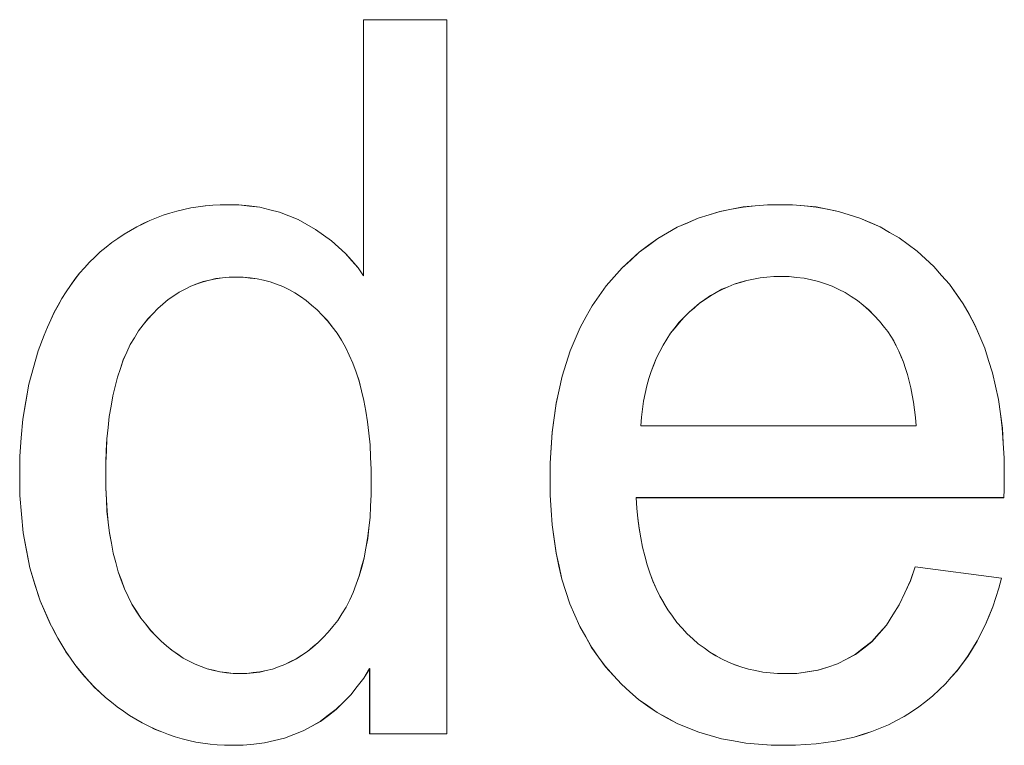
# Model space of a CAD drawing. Extents: x 229 to 926, y 37 to 878.
# Tile 116 of 194: x 331.34 to 334.78, y 834.52 to 837.06. Entities that reach past the tile are written whole.
import ezdxf

# ---------------------------------------------------------------- set-up
doc = ezdxf.new("R2010")
doc.units = 0
doc.layers.get('0').update_dxf_attribs({"lineweight": 13})
doc.layers.add('Beschriftung', color=7, linetype='Continuous', lineweight=25)
doc.layers.add('Beschriftung-A03ENJ5NI0', color=7, linetype='Continuous', lineweight=25)

# ---------------------------------------------------------------- blocks, each defined once
blk = doc.blocks.new('Referenz-A03ENJ5LI0', base_point=(255.7277, 65.704))
at = {"layer": 'Beschriftung', "color": 0, "lineweight": -2}
for p, q in [((332.5382, 836.1652), (332.5382, 837.0615)), ((332.5382, 837.0615), (332.8304, 837.0615)), ((332.8304, 837.0615), (332.8304, 834.5615)), ((331.8848, 836.3916), (331.9095, 836.3971)), ((331.9095, 836.3971), (331.9342, 836.4026)), ((331.9342, 836.4026), (331.9594, 836.4063)), ((331.9594, 836.4063), (331.9848, 836.4099)), ((331.9848, 836.4099), (332.0107, 836.4118)), ((332.0107, 836.4118), (332.0366, 836.4136)), ((332.0366, 836.4136), (332.0632, 836.4136)), ((332.0632, 836.4136), (332.1021, 836.4136)), ((332.1021, 836.4136), (332.1388, 836.4093)), ((332.1388, 836.4093), (332.1756, 836.4049)), ((332.1756, 836.4049), (332.2102, 836.3964)), ((332.2102, 836.3964), (332.2449, 836.3878)), ((333.7862, 836.39), (333.8266, 836.3979)), ((333.8266, 836.3979), (333.8671, 836.4058)), ((333.8671, 836.4058), (333.9097, 836.4097)), ((333.9097, 836.4097), (333.9524, 836.4136)), ((333.9524, 836.4136), (333.9969, 836.4136)), ((333.9969, 836.4136), (334.0402, 836.4136)), ((334.0402, 836.4136), (334.0814, 836.4098)), ((334.0814, 836.4098), (334.1227, 836.4058)), ((334.1227, 836.4058), (334.1619, 836.3981)), ((334.1619, 836.3981), (334.2013, 836.3904)), ((331.7673, 836.3475), (331.7901, 836.3585)), ((331.7901, 836.3585), (331.8134, 836.3676)), ((331.8134, 836.3676), (331.8368, 836.3769)), ((331.8368, 836.3769), (331.8609, 836.3842)), ((331.8609, 836.3842), (331.8848, 836.3916)), ((332.2449, 836.3878), (332.2775, 836.3748)), ((332.2775, 836.3748), (332.31, 836.362)), ((332.31, 836.362), (332.3404, 836.3448)), ((333.673, 836.3505), (333.7093, 836.3663)), ((333.7093, 836.3663), (333.7478, 836.3781)), ((333.7478, 836.3781), (333.7862, 836.39)), ((334.2013, 836.3904), (334.2386, 836.3789)), ((334.2386, 836.3789), (334.2759, 836.3672)), ((334.2759, 836.3672), (334.3112, 836.3518)), ((331.7003, 836.3108), (331.7225, 836.3236)), ((331.7225, 836.3236), (331.7446, 836.3364)), ((331.7446, 836.3364), (331.7673, 836.3475)), ((332.3404, 836.3448), (332.3708, 836.3275)), ((332.3708, 836.3275), (332.3984, 836.3077)), ((333.6024, 836.3151), (333.6367, 836.3348)), ((333.6367, 836.3348), (333.673, 836.3505)), ((334.3112, 836.3518), (334.3465, 836.3363)), ((334.3465, 836.3363), (334.3798, 836.317)), ((331.6574, 836.2813), (331.6789, 836.296)), ((331.6789, 836.296), (331.7003, 836.3108)), ((332.3984, 836.3077), (332.4259, 836.2878)), ((333.536, 836.2718), (333.5682, 836.2954)), ((333.5682, 836.2954), (333.6024, 836.3151)), ((334.3798, 836.317), (334.4132, 836.2977)), ((334.4132, 836.2977), (334.4445, 836.2745)), ((331.617, 836.2486), (331.6372, 836.265)), ((331.6372, 836.265), (331.6574, 836.2813)), ((332.4259, 836.2878), (332.4507, 836.2654)), ((332.4507, 836.2654), (332.4754, 836.2429)), ((333.5038, 836.248), (333.536, 836.2718)), ((334.4445, 836.2745), (334.4759, 836.2513)), ((331.5795, 836.2129), (331.5982, 836.2307)), ((331.5982, 836.2307), (331.617, 836.2486)), ((332.4754, 836.2429), (332.4973, 836.2179)), ((333.4437, 836.1929), (333.4738, 836.2205)), ((333.4738, 836.2205), (333.5038, 836.248)), ((334.4759, 836.2513), (334.5053, 836.2242)), ((334.5053, 836.2242), (334.5346, 836.1972)), ((331.5446, 836.1738), (331.562, 836.1933)), ((331.562, 836.1933), (331.5795, 836.2129)), ((332.4973, 836.2179), (332.5192, 836.193)), ((332.5192, 836.193), (332.5382, 836.1652)), ((333.4156, 836.1613), (333.4437, 836.1929)), ((334.5346, 836.1972), (334.562, 836.1663)), ((331.5124, 836.1314), (331.5284, 836.1526)), ((331.5284, 836.1526), (331.5446, 836.1738)), ((332.0217, 836.1549), (331.9993, 836.1497)), ((332.0451, 836.1576), (332.0217, 836.1549)), ((332.0684, 836.1602), (332.0451, 836.1576)), ((332.0927, 836.1602), (332.0684, 836.1602)), ((332.1177, 836.1602), (332.0927, 836.1602)), ((332.1417, 836.1574), (332.1177, 836.1602)), ((332.1657, 836.1547), (332.1417, 836.1574)), ((332.1887, 836.1493), (332.1657, 836.1547)), ((333.3876, 836.1298), (333.4156, 836.1613)), ((333.9031, 836.1532), (333.88, 836.1488)), ((333.9263, 836.1577), (333.9031, 836.1532)), ((333.9505, 836.1599), (333.9263, 836.1577)), ((333.9747, 836.1621), (333.9505, 836.1599)), ((333.9998, 836.1621), (333.9747, 836.1621)), ((334.0277, 836.1621), (333.9998, 836.1621)), ((334.0542, 836.1593), (334.0277, 836.1621)), ((334.0808, 836.1565), (334.0542, 836.1593)), ((334.106, 836.151), (334.0808, 836.1565)), ((334.1312, 836.1454), (334.106, 836.151)), ((334.562, 836.1663), (334.5894, 836.1354)), ((331.4976, 836.1087), (331.5124, 836.1314)), ((331.9138, 836.1184), (331.8935, 836.1079)), ((331.9342, 836.1288), (331.9138, 836.1184)), ((331.9556, 836.1366), (331.9342, 836.1288)), ((331.977, 836.1446), (331.9556, 836.1366)), ((331.9993, 836.1497), (331.977, 836.1446)), ((332.2117, 836.1438), (332.1887, 836.1493)), ((332.2337, 836.1358), (332.2117, 836.1438)), ((332.2557, 836.1276), (332.2337, 836.1358)), ((332.2767, 836.1167), (332.2557, 836.1276)), ((332.2978, 836.1058), (332.2767, 836.1167)), ((333.3631, 836.0951), (333.3876, 836.1298)), ((333.7932, 836.1177), (333.7731, 836.1067)), ((333.8144, 836.1266), (333.7932, 836.1177)), ((333.8356, 836.1355), (333.8144, 836.1266)), ((333.8577, 836.1422), (333.8356, 836.1355)), ((333.88, 836.1488), (333.8577, 836.1422)), ((334.1552, 836.1371), (334.1312, 836.1454)), ((334.1792, 836.1287), (334.1552, 836.1371)), ((334.2018, 836.1175), (334.1792, 836.1287)), ((334.2244, 836.1065), (334.2018, 836.1175)), ((334.5894, 836.1354), (334.6134, 836.1013)), ((331.4693, 836.0616), (331.4827, 836.0859)), ((331.4827, 836.0859), (331.4976, 836.1087)), ((331.8548, 836.0819), (331.8364, 836.0661)), ((331.8742, 836.0949), (331.8548, 836.0819)), ((331.8935, 836.1079), (331.8742, 836.0949)), ((332.3177, 836.0922), (332.2978, 836.1058)), ((332.3378, 836.0786), (332.3177, 836.0922)), ((333.3386, 836.0603), (333.3631, 836.0951)), ((333.7337, 836.0822), (333.7146, 836.0689)), ((333.753, 836.0955), (333.7337, 836.0822)), ((333.7731, 836.1067), (333.753, 836.0955)), ((334.2457, 836.0926), (334.2244, 836.1065)), ((334.2671, 836.0786), (334.2457, 836.0926)), ((334.6134, 836.1013), (334.6374, 836.0673)), ((331.4559, 836.0372), (331.4693, 836.0616)), ((331.8181, 836.0505), (331.8007, 836.0322)), ((331.8364, 836.0661), (331.8181, 836.0505)), ((332.3568, 836.0623), (332.3378, 836.0786)), ((332.3759, 836.046), (332.3568, 836.0623)), ((333.3176, 836.0224), (333.3386, 836.0603)), ((333.6964, 836.0533), (333.6782, 836.0378)), ((333.7146, 836.0689), (333.6964, 836.0533)), ((334.2872, 836.062), (334.2671, 836.0786)), ((334.3072, 836.0453), (334.2872, 836.062)), ((334.6374, 836.0673), (334.658, 836.0301)), ((331.4439, 836.0113), (331.4559, 836.0372)), ((331.7834, 836.0139), (331.7671, 835.9929)), ((331.8007, 836.0322), (331.7834, 836.0139)), ((332.3939, 836.0269), (332.3759, 836.046)), ((332.4119, 836.008), (332.3939, 836.0269)), ((333.2966, 835.9845), (333.3176, 836.0224)), ((333.6611, 836.02), (333.6439, 836.0023)), ((333.6782, 836.0378), (333.6611, 836.02)), ((334.326, 836.0258), (334.3072, 836.0453)), ((334.3448, 836.0064), (334.326, 836.0258)), ((334.658, 836.0301), (334.6785, 835.9928)), ((331.421, 835.9576), (331.4318, 835.9852)), ((331.4318, 835.9852), (331.4439, 836.0113)), ((331.7671, 835.9929), (331.7507, 835.9721)), ((332.429, 835.9862), (332.4119, 836.008)), ((332.4461, 835.9644), (332.429, 835.9862)), ((333.2791, 835.9434), (333.2966, 835.9845)), ((333.6287, 835.983), (333.6134, 835.9637)), ((333.6439, 836.0023), (333.6287, 835.983)), ((334.3622, 835.984), (334.3448, 836.0064)), ((334.3736, 835.9698), (334.3622, 835.984)), ((334.6785, 835.9928), (334.6956, 835.9525)), ((331.3995, 835.9024), (331.421, 835.9576)), ((331.7364, 835.9481), (331.7221, 835.9242)), ((331.7507, 835.9721), (331.7364, 835.9481)), ((332.461, 835.9395), (332.4461, 835.9644)), ((333.6134, 835.9637), (333.6001, 835.943)), ((334.3839, 835.9536), (334.3736, 835.9698)), ((334.3941, 835.9375), (334.3839, 835.9536)), ((334.6956, 835.9525), (334.7128, 835.9121)), ((331.7221, 835.9242), (331.7099, 835.8973)), ((332.4759, 835.9147), (332.461, 835.9395)), ((332.4887, 835.8868), (332.4759, 835.9147)), ((333.2616, 835.9022), (333.2791, 835.9434)), ((333.5868, 835.9223), (333.5753, 835.8999)), ((333.6001, 835.943), (333.5868, 835.9223)), ((334.4033, 835.9196), (334.3941, 835.9375)), ((334.4124, 835.9016), (334.4033, 835.9196)), ((334.7128, 835.9121), (334.7265, 835.8687)), ((331.3834, 835.8441), (331.3995, 835.9024)), ((331.7099, 835.8973), (331.6976, 835.8704)), ((332.5015, 835.8589), (332.4887, 835.8868)), ((333.2476, 835.8579), (333.2616, 835.9022)), ((333.5639, 835.8777), (333.5544, 835.8539)), ((333.5753, 835.8999), (333.5639, 835.8777)), ((334.4205, 835.8819), (334.4124, 835.9016)), ((334.4285, 835.8622), (334.4205, 835.8819)), ((331.3673, 835.7858), (331.3834, 835.8441)), ((331.6874, 835.8404), (331.6771, 835.8105)), ((331.6976, 835.8704), (331.6874, 835.8404)), ((332.5122, 835.8278), (332.5015, 835.8589)), ((333.2335, 835.8136), (333.2476, 835.8579)), ((333.5544, 835.8539), (333.5449, 835.8302)), ((334.4354, 835.8407), (334.4285, 835.8622)), ((334.4422, 835.8192), (334.4354, 835.8407)), ((334.7265, 835.8687), (334.7401, 835.8252)), ((331.6771, 835.8105), (331.669, 835.7776)), ((332.5228, 835.7967), (332.5122, 835.8278)), ((333.223, 835.7661), (333.2335, 835.8136)), ((333.5449, 835.8302), (333.5374, 835.805)), ((334.4481, 835.7959), (334.4422, 835.8192)), ((334.7401, 835.8252), (334.7504, 835.7785)), ((331.3565, 835.7243), (331.3673, 835.7858)), ((331.669, 835.7776), (331.6608, 835.7446)), ((332.5313, 835.7627), (332.5228, 835.7967)), ((333.5297, 835.7797), (333.5241, 835.753)), ((333.5374, 835.805), (333.5297, 835.7797)), ((334.4539, 835.7726), (334.4481, 835.7959)), ((334.4585, 835.7475), (334.4539, 835.7726)), ((334.7504, 835.7785), (334.7608, 835.7319)), ((331.6608, 835.7446), (331.6547, 835.7086)), ((332.5399, 835.7285), (332.5313, 835.7627)), ((333.2125, 835.7186), (333.223, 835.7661)), ((333.5241, 835.753), (333.5185, 835.7262)), ((334.4632, 835.7224), (334.4585, 835.7475)), ((331.3458, 835.6628), (331.3565, 835.7243)), ((331.6547, 835.7086), (331.6486, 835.6726)), ((332.5462, 835.6913), (332.5399, 835.7285)), ((333.2055, 835.6679), (333.2125, 835.7186)), ((333.5185, 835.7262), (333.5147, 835.698)), ((334.4668, 835.6956), (334.4632, 835.7224)), ((334.7608, 835.7319), (334.7676, 835.6821)), ((331.6486, 835.6726), (331.6445, 835.6337)), ((332.5526, 835.6541), (332.5462, 835.6913)), ((333.511, 835.6697), (333.5091, 835.64)), ((333.5147, 835.698), (333.511, 835.6697)), ((334.4703, 835.6687), (334.4668, 835.6956)), ((334.4728, 835.64), (334.4703, 835.6687)), ((334.7676, 835.6821), (334.7744, 835.6322)), ((331.3405, 835.5982), (331.3458, 835.6628)), ((331.6445, 835.6337), (331.6404, 835.5947)), ((332.5569, 835.6138), (332.5526, 835.6541)), ((333.1985, 835.6172), (333.2055, 835.6679)), ((333.5091, 835.64), (334.4728, 835.64)), ((332.5612, 835.5734), (332.5569, 835.6138)), ((333.1951, 835.5633), (333.1985, 835.6172)), ((334.7744, 835.6322), (334.7778, 835.5793)), ((331.335, 835.5336), (331.3405, 835.5982)), ((331.6404, 835.5947), (331.6383, 835.5528)), ((332.5633, 835.53), (332.5612, 835.5734)), ((334.7778, 835.5793), (334.7813, 835.5264)), ((331.335, 835.4658), (331.335, 835.5336)), ((331.6383, 835.5528), (331.6363, 835.5108)), ((333.1915, 835.5093), (333.1951, 835.5633)), ((331.6363, 835.5108), (331.6363, 835.4657)), ((332.5655, 835.4867), (332.5633, 835.53)), ((333.1915, 835.4522), (333.1915, 835.5093)), ((334.7813, 835.5264), (334.7813, 835.4704)), ((331.335, 835.3963), (331.335, 835.4658)), ((331.6363, 835.4657), (331.6363, 835.4222)), ((332.5655, 835.4401), (332.5655, 835.4867)), ((334.7813, 835.4704), (334.7813, 835.4566)), ((332.5655, 835.398), (332.5655, 835.4401)), ((333.1915, 835.3971), (333.1915, 835.4522)), ((334.7808, 835.4362), (334.7805, 835.4157)), ((334.7813, 835.4566), (334.7808, 835.4362)), ((331.341, 835.3309), (331.335, 835.3963)), ((331.6363, 835.4222), (331.6384, 835.3814)), ((332.5634, 835.3584), (332.5655, 835.398)), ((333.195, 835.3449), (333.1915, 835.3971)), ((334.7805, 835.4157), (334.7797, 835.3885)), ((331.6384, 835.3814), (331.6406, 835.3407)), ((332.5612, 835.3189), (332.5634, 835.3584)), ((334.7797, 835.3885), (333.4928, 835.3885)), ((333.4928, 835.3885), (333.4948, 835.3512)), ((331.3469, 835.2654), (331.341, 835.3309)), ((331.6406, 835.3407), (331.645, 835.3026)), ((333.1984, 835.2928), (333.195, 835.3449)), ((333.4948, 835.3512), (333.4988, 835.3161)), ((331.645, 835.3026), (331.6494, 835.2646)), ((332.5571, 835.2821), (332.5612, 835.3189)), ((333.2053, 835.2437), (333.1984, 835.2928)), ((333.4988, 835.3161), (333.5029, 835.281)), ((331.3588, 835.2039), (331.3469, 835.2654)), ((331.6494, 835.2646), (331.656, 835.2294)), ((332.5529, 835.2453), (332.5571, 835.2821)), ((333.5029, 835.281), (333.5089, 835.248)), ((331.656, 835.2294), (331.6625, 835.1941)), ((332.5466, 835.2111), (332.5529, 835.2453)), ((333.2123, 835.1947), (333.2053, 835.2437)), ((333.5089, 835.248), (333.515, 835.2151)), ((331.3706, 835.1425), (331.3588, 835.2039)), ((331.6625, 835.1941), (331.6712, 835.1616)), ((332.5403, 835.177), (332.5466, 835.2111)), ((333.2227, 835.1487), (333.2123, 835.1947)), ((333.515, 835.2151), (333.5231, 835.1844)), ((331.6712, 835.1616), (331.6799, 835.1291)), ((332.5319, 835.1456), (332.5403, 835.177)), ((333.5231, 835.1844), (333.5311, 835.1536)), ((333.5311, 835.1536), (333.5411, 835.1251)), ((331.3885, 835.085), (331.3706, 835.1425)), ((331.6799, 835.1291), (331.6908, 835.0993)), ((332.5236, 835.1142), (332.5319, 835.1456)), ((333.2331, 835.1028), (333.2227, 835.1487)), ((333.5411, 835.1251), (333.5512, 835.0965)), ((334.4528, 835.0977), (334.4695, 835.1465)), ((334.4695, 835.1465), (334.7715, 835.1065)), ((331.4063, 835.0276), (331.3885, 835.085)), ((331.6908, 835.0993), (331.7017, 835.0695)), ((332.5026, 835.0568), (332.5131, 835.0855)), ((332.5131, 835.0855), (332.5236, 835.1142)), ((333.2469, 835.0599), (333.2331, 835.1028)), ((333.5512, 835.0965), (333.5632, 835.0701)), ((334.4332, 835.0554), (334.4528, 835.0977)), ((334.7715, 835.1065), (334.7626, 835.0717)), ((331.7017, 835.0695), (331.7149, 835.0425)), ((332.4901, 835.0308), (332.5026, 835.0568)), ((333.2608, 835.017), (333.2469, 835.0599)), ((333.5632, 835.0701), (333.5753, 835.0437)), ((334.4137, 835.0133), (334.4332, 835.0554)), ((334.7626, 835.0717), (334.7518, 835.039)), ((331.4301, 834.974), (331.4063, 835.0276)), ((331.7149, 835.0425), (331.728, 835.0154)), ((331.728, 835.0154), (331.7432, 834.9912)), ((332.4775, 835.0048), (332.4901, 835.0308)), ((333.2781, 834.9772), (333.2608, 835.017)), ((333.5753, 835.0437), (333.5894, 835.0196)), ((333.5894, 835.0196), (333.6035, 834.9953)), ((334.3911, 834.9777), (334.4137, 835.0133)), ((334.7518, 835.039), (334.7409, 835.0061)), ((331.7432, 834.9912), (331.7585, 834.9668)), ((332.4482, 834.9582), (332.4629, 834.9816)), ((332.4629, 834.9816), (332.4775, 835.0048)), ((333.6035, 834.9953), (333.6195, 834.9734)), ((334.7409, 835.0061), (334.7282, 834.9752)), ((331.442, 834.9473), (331.4301, 834.974)), ((331.455, 834.9221), (331.442, 834.9473)), ((331.7585, 834.9668), (331.776, 834.9453)), ((331.776, 834.9453), (331.7934, 834.9237)), ((332.4314, 834.9377), (332.4482, 834.9582)), ((333.2954, 834.9374), (333.2781, 834.9772)), ((333.6195, 834.9734), (333.6356, 834.9514)), ((333.6356, 834.9514), (333.6537, 834.9315)), ((334.3686, 834.9421), (334.3911, 834.9777)), ((334.7155, 834.9444), (334.7008, 834.9155)), ((334.7282, 834.9752), (334.7155, 834.9444)), ((331.4682, 834.8968), (331.455, 834.9221)), ((331.7934, 834.9237), (331.8117, 834.9049)), ((332.3971, 834.8991), (332.4147, 834.9171)), ((332.4147, 834.9171), (332.4314, 834.9377)), ((333.3162, 834.9007), (333.2954, 834.9374)), ((333.6537, 834.9315), (333.6718, 834.9118)), ((333.6718, 834.9118), (333.6909, 834.8944)), ((334.3175, 834.8843), (334.343, 834.9133)), ((334.343, 834.9133), (334.3686, 834.9421)), ((334.7008, 834.9155), (334.6861, 834.8866)), ((331.4825, 834.873), (331.4682, 834.8968)), ((331.8117, 834.9049), (331.8299, 834.8861)), ((331.8299, 834.8861), (331.849, 834.8699)), ((332.3608, 834.8656), (332.3794, 834.881)), ((332.3794, 834.881), (332.3971, 834.8991)), ((333.337, 834.864), (333.3162, 834.9007)), ((333.6909, 834.8944), (333.7101, 834.877)), ((333.7101, 834.877), (333.7304, 834.8622)), ((334.2891, 834.8621), (334.3175, 834.8843)), ((334.6861, 834.8866), (334.6696, 834.8596)), ((331.4968, 834.8492), (331.4825, 834.873)), ((331.5124, 834.8269), (331.4968, 834.8492)), ((331.849, 834.8699), (331.8681, 834.8538)), ((331.8681, 834.8538), (331.8878, 834.8404)), ((332.3228, 834.8373), (332.3423, 834.8502)), ((332.3423, 834.8502), (332.3608, 834.8656)), ((333.3612, 834.8303), (333.337, 834.864)), ((333.7304, 834.8622), (333.7508, 834.8473)), ((333.7508, 834.8473), (333.7722, 834.8349)), ((334.2606, 834.8398), (334.2891, 834.8621)), ((334.6696, 834.8596), (334.6531, 834.8326)), ((331.5279, 834.8047), (331.5124, 834.8269)), ((331.8878, 834.8404), (331.9077, 834.8269)), ((331.9077, 834.8269), (331.9282, 834.8161)), ((331.9282, 834.8161), (331.9489, 834.8053)), ((332.2627, 834.8039), (332.283, 834.8142)), ((332.283, 834.8142), (332.3033, 834.8244)), ((332.3033, 834.8244), (332.3228, 834.8373)), ((333.3855, 834.7967), (333.3612, 834.8303)), ((333.7722, 834.8349), (333.7936, 834.8226)), ((333.7936, 834.8226), (333.8162, 834.8126)), ((333.8162, 834.8126), (333.8387, 834.8027)), ((334.1979, 834.8064), (334.2293, 834.8231)), ((334.2293, 834.8231), (334.2606, 834.8398)), ((334.6346, 834.8076), (334.6162, 834.7826)), ((334.6531, 834.8326), (334.6346, 834.8076)), ((331.5446, 834.7838), (331.5279, 834.8047)), ((331.5614, 834.763), (331.5446, 834.7838)), ((331.9489, 834.8053), (331.9702, 834.7972)), ((331.9702, 834.7972), (331.9917, 834.7892)), ((331.9917, 834.7892), (332.0139, 834.7838)), ((332.0139, 834.7838), (332.0361, 834.7783)), ((332.0361, 834.7783), (332.059, 834.7757)), ((332.059, 834.7757), (332.082, 834.773)), ((332.082, 834.773), (332.1057, 834.773)), ((332.1057, 834.773), (332.1297, 834.773)), ((332.1297, 834.773), (332.1528, 834.7756)), ((332.1528, 834.7756), (332.1758, 834.7782)), ((332.1758, 834.7782), (332.198, 834.7833)), ((332.198, 834.7833), (332.2201, 834.7884)), ((332.2201, 834.7884), (332.2414, 834.7961)), ((332.2414, 834.7961), (332.2627, 834.8039)), ((332.56, 834.79), (332.5395, 834.7564)), ((332.56, 834.5615), (332.56, 834.79)), ((333.4132, 834.7661), (333.3855, 834.7967)), ((333.8387, 834.8027), (333.8624, 834.7953)), ((333.8624, 834.7953), (333.8861, 834.7879)), ((333.8861, 834.7879), (333.9108, 834.7829)), ((333.9108, 834.7829), (333.9356, 834.7779)), ((333.9356, 834.7779), (333.9616, 834.7755)), ((333.9616, 834.7755), (333.9874, 834.773)), ((333.9874, 834.773), (334.0144, 834.773)), ((334.0144, 834.773), (334.0546, 834.773)), ((334.0546, 834.773), (334.0919, 834.7785)), ((334.0919, 834.7785), (334.1292, 834.7841)), ((334.1292, 834.7841), (334.1635, 834.7953)), ((334.1635, 834.7953), (334.1979, 834.8064)), ((334.6162, 834.7826), (334.5958, 834.7595)), ((331.5794, 834.7436), (331.5614, 834.763)), ((331.5973, 834.7243), (331.5794, 834.7436)), ((332.5395, 834.7564), (332.5166, 834.727)), ((333.4409, 834.7356), (333.4132, 834.7661)), ((334.5958, 834.7595), (334.5755, 834.7364)), ((331.6165, 834.7064), (331.5973, 834.7243)), ((331.6357, 834.6884), (331.6165, 834.7064)), ((332.5166, 834.727), (332.4937, 834.6977)), ((333.471, 834.7087), (333.4409, 834.7356)), ((333.5012, 834.682), (333.471, 834.7087)), ((334.5532, 834.7153), (334.531, 834.6942)), ((334.5755, 834.7364), (334.5532, 834.7153)), ((331.6561, 834.6721), (331.6357, 834.6884)), ((331.6765, 834.6557), (331.6561, 834.6721)), ((332.4683, 834.6725), (332.443, 834.6474)), ((332.4937, 834.6977), (332.4683, 834.6725)), ((333.5338, 834.6591), (333.5012, 834.682)), ((334.5068, 834.675), (334.4826, 834.6558)), ((334.531, 834.6942), (334.5068, 834.675)), ((331.6981, 834.6408), (331.6765, 834.6557)), ((331.7198, 834.6259), (331.6981, 834.6408)), ((332.443, 834.6474), (332.4152, 834.6264)), ((333.5664, 834.6361), (333.5338, 834.6591)), ((333.6015, 834.617), (333.5664, 834.6361)), ((334.4568, 834.639), (334.4311, 834.6222)), ((334.4826, 834.6558), (334.4568, 834.639)), ((331.7419, 834.6128), (331.7198, 834.6259)), ((331.7641, 834.5998), (331.7419, 834.6128)), ((331.7868, 834.5885), (331.7641, 834.5998)), ((332.3875, 834.6054), (332.3573, 834.5886)), ((332.4152, 834.6264), (332.3875, 834.6054)), ((333.6365, 834.5979), (333.6015, 834.617)), ((334.4035, 834.6078), (334.376, 834.5934)), ((334.4311, 834.6222), (334.4035, 834.6078)), ((331.8094, 834.5774), (331.7868, 834.5885)), ((331.8326, 834.5681), (331.8094, 834.5774)), ((331.8558, 834.5588), (331.8326, 834.5681)), ((332.3272, 834.5719), (332.2946, 834.5592)), ((332.3573, 834.5886), (332.3272, 834.5719)), ((333.674, 834.5826), (333.6365, 834.5979)), ((333.7116, 834.5673), (333.674, 834.5826)), ((333.7515, 834.5559), (333.7116, 834.5673)), ((334.3176, 834.5695), (334.2868, 834.5598)), ((334.3469, 834.5814), (334.3176, 834.5695)), ((334.376, 834.5934), (334.3469, 834.5814)), ((331.8795, 834.5514), (331.8558, 834.5588)), ((331.9032, 834.5438), (331.8795, 834.5514)), ((331.9275, 834.5383), (331.9032, 834.5438)), ((331.9517, 834.5327), (331.9275, 834.5383)), ((331.9764, 834.529), (331.9517, 834.5327)), ((332.227, 834.5383), (332.1922, 834.5298)), ((332.262, 834.5467), (332.227, 834.5383)), ((332.2946, 834.5592), (332.262, 834.5467)), ((332.8304, 834.5615), (332.56, 834.5615)), ((333.7914, 834.5444), (333.7515, 834.5559)), ((333.8338, 834.5368), (333.7914, 834.5444)), ((333.8762, 834.5291), (333.8338, 834.5368)), ((334.1567, 834.5311), (334.1225, 834.5263)), ((334.1909, 834.5359), (334.1567, 834.5311)), ((334.2234, 834.5431), (334.1909, 834.5359)), ((334.256, 834.5503), (334.2234, 834.5431)), ((334.2868, 834.5598), (334.256, 834.5503)), ((332.0012, 834.5252), (331.9764, 834.529)), ((332.0265, 834.5233), (332.0012, 834.5252)), ((332.0517, 834.5215), (332.0265, 834.5233)), ((332.0775, 834.5215), (332.0517, 834.5215)), ((332.1173, 834.5215), (332.0775, 834.5215)), ((332.1547, 834.5257), (332.1173, 834.5215)), ((332.1922, 834.5298), (332.1547, 834.5257)), ((333.921, 834.5253), (333.8762, 834.5291)), ((333.9659, 834.5215), (333.921, 834.5253)), ((334.0131, 834.5215), (333.9659, 834.5215)), ((334.0507, 834.5215), (334.0131, 834.5215)), ((334.0866, 834.5239), (334.0507, 834.5215)), ((334.1225, 834.5263), (334.0866, 834.5239))]:
    blk.add_line(p, q, dxfattribs=at)
blk = doc.blocks.new('Referenz-A03ENJ62I0', base_point=(255.7277, 65.7055))
at = {"layer": 'Beschriftung-A03ENJ5NI0', "color": 0, "lineweight": -2}
for p, q in [((332.5383, 836.165), (332.5383, 837.0612)), ((332.5383, 837.0612), (332.8305, 837.0612)), ((332.8305, 837.0612), (332.8305, 834.5612)), ((331.885, 836.3913), (331.9096, 836.3968)), ((331.9096, 836.3968), (331.9343, 836.4023)), ((331.9343, 836.4023), (331.9595, 836.406)), ((331.9595, 836.406), (331.9849, 836.4097)), ((331.9849, 836.4097), (332.0108, 836.4116)), ((332.0108, 836.4116), (332.0368, 836.4134)), ((332.0368, 836.4134), (332.0633, 836.4134)), ((332.0633, 836.4134), (332.1022, 836.4134)), ((332.1022, 836.4134), (332.1389, 836.4091)), ((332.1389, 836.4091), (332.1757, 836.4047)), ((332.1757, 836.4047), (332.2103, 836.3962)), ((332.2103, 836.3962), (332.245, 836.3876)), ((333.7863, 836.3897), (333.8267, 836.3976)), ((333.8267, 836.3976), (333.8673, 836.4055)), ((333.8673, 836.4055), (333.9098, 836.4095)), ((333.9098, 836.4095), (333.9525, 836.4134)), ((333.9525, 836.4134), (333.997, 836.4134)), ((333.997, 836.4134), (334.0403, 836.4134)), ((334.0403, 836.4134), (334.0816, 836.4095)), ((334.0816, 836.4095), (334.1228, 836.4056)), ((334.1228, 836.4056), (334.1621, 836.3979)), ((334.1621, 836.3979), (334.2014, 836.3902)), ((331.7674, 836.3473), (331.7902, 836.3582)), ((331.7902, 836.3582), (331.8136, 836.3674)), ((331.8136, 836.3674), (331.8369, 836.3767)), ((331.8369, 836.3767), (331.861, 836.3839)), ((331.861, 836.3839), (331.885, 836.3913)), ((332.245, 836.3876), (332.2776, 836.3746)), ((332.2776, 836.3746), (332.3101, 836.3617)), ((332.3101, 836.3617), (332.3405, 836.3445)), ((333.6731, 836.3502), (333.7094, 836.3661)), ((333.7094, 836.3661), (333.7479, 836.3779)), ((333.7479, 836.3779), (333.7863, 836.3897)), ((334.2014, 836.3902), (334.2387, 836.3786)), ((334.2387, 836.3786), (334.276, 836.367)), ((334.276, 836.367), (334.3113, 836.3515)), ((331.7004, 836.3105), (331.7226, 836.3234)), ((331.7226, 836.3234), (331.7447, 836.3361)), ((331.7447, 836.3361), (331.7674, 836.3473)), ((332.3405, 836.3445), (332.3709, 836.3273)), ((332.3709, 836.3273), (332.3985, 836.3075)), ((333.6025, 836.3148), (333.6368, 836.3346)), ((333.6368, 836.3346), (333.6731, 836.3502)), ((334.3113, 836.3515), (334.3466, 836.3361)), ((334.3466, 836.3361), (334.3799, 836.3168)), ((331.6575, 836.2811), (331.679, 836.2957)), ((331.679, 836.2957), (331.7004, 836.3105)), ((332.3985, 836.3075), (332.426, 836.2876)), ((333.5361, 836.2715), (333.5683, 836.2951)), ((333.5683, 836.2951), (333.6025, 836.3148)), ((334.3799, 836.3168), (334.4133, 836.2975)), ((334.4133, 836.2975), (334.4447, 836.2743)), ((331.6171, 836.2484), (331.6373, 836.2647)), ((331.6373, 836.2647), (331.6575, 836.2811)), ((332.426, 836.2876), (332.4508, 836.2652)), ((332.4508, 836.2652), (332.4755, 836.2427)), ((333.5039, 836.2478), (333.5361, 836.2715)), ((334.4447, 836.2743), (334.476, 836.2511)), ((331.5796, 836.2126), (331.5983, 836.2304)), ((331.5983, 836.2304), (331.6171, 836.2484)), ((332.4755, 836.2427), (332.4975, 836.2177)), ((333.4438, 836.1927), (333.4739, 836.2202)), ((333.4739, 836.2202), (333.5039, 836.2478)), ((334.476, 836.2511), (334.5054, 836.224)), ((334.5054, 836.224), (334.5347, 836.197)), ((331.5447, 836.1736), (331.5621, 836.1931)), ((331.5621, 836.1931), (331.5796, 836.2126)), ((332.4975, 836.2177), (332.5193, 836.1927)), ((332.5193, 836.1927), (332.5383, 836.165)), ((333.4157, 836.1611), (333.4438, 836.1927)), ((334.5347, 836.197), (334.5621, 836.166)), ((331.5125, 836.1312), (331.5285, 836.1524)), ((331.5285, 836.1524), (331.5447, 836.1736)), ((332.0218, 836.1547), (331.9994, 836.1494)), ((332.0452, 836.1574), (332.0218, 836.1547)), ((332.0685, 836.1599), (332.0452, 836.1574)), ((332.0929, 836.1599), (332.0685, 836.1599)), ((332.1178, 836.1599), (332.0929, 836.1599)), ((332.1418, 836.1572), (332.1178, 836.1599)), ((332.1658, 836.1545), (332.1418, 836.1572)), ((332.1888, 836.1491), (332.1658, 836.1545)), ((333.3877, 836.1295), (333.4157, 836.1611)), ((333.9032, 836.153), (333.8801, 836.1486)), ((333.9264, 836.1574), (333.9032, 836.153)), ((333.9506, 836.1597), (333.9264, 836.1574)), ((333.9748, 836.1619), (333.9506, 836.1597)), ((334, 836.1619), (333.9748, 836.1619)), ((334.0278, 836.1619), (334, 836.1619)), ((334.0543, 836.159), (334.0278, 836.1619)), ((334.0809, 836.1563), (334.0543, 836.159)), ((334.1061, 836.1507), (334.0809, 836.1563)), ((334.1313, 836.1452), (334.1061, 836.1507)), ((334.5621, 836.166), (334.5895, 836.1352)), ((331.4977, 836.1084), (331.5125, 836.1312)), ((331.914, 836.1181), (331.8936, 836.1077)), ((331.9343, 836.1286), (331.914, 836.1181)), ((331.9557, 836.1364), (331.9343, 836.1286)), ((331.9771, 836.1443), (331.9557, 836.1364)), ((331.9994, 836.1494), (331.9771, 836.1443)), ((332.2118, 836.1436), (332.1888, 836.1491)), ((332.2338, 836.1355), (332.2118, 836.1436)), ((332.2558, 836.1273), (332.2338, 836.1355)), ((332.2768, 836.1164), (332.2558, 836.1273)), ((332.2979, 836.1056), (332.2768, 836.1164)), ((333.3632, 836.0948), (333.3877, 836.1295)), ((333.7933, 836.1175), (333.7732, 836.1064)), ((333.8145, 836.1264), (333.7933, 836.1175)), ((333.8357, 836.1352), (333.8145, 836.1264)), ((333.8579, 836.1419), (333.8357, 836.1352)), ((333.8801, 836.1486), (333.8579, 836.1419)), ((334.1553, 836.1369), (334.1313, 836.1452)), ((334.1793, 836.1285), (334.1553, 836.1369)), ((334.2019, 836.1173), (334.1793, 836.1285)), ((334.2246, 836.1062), (334.2019, 836.1173)), ((334.5895, 836.1352), (334.6135, 836.101)), ((331.4694, 836.0614), (331.4829, 836.0857)), ((331.4829, 836.0857), (331.4977, 836.1084)), ((331.8549, 836.0816), (331.8366, 836.0659)), ((331.8743, 836.0946), (331.8549, 836.0816)), ((331.8936, 836.1077), (331.8743, 836.0946)), ((332.3178, 836.092), (332.2979, 836.1056)), ((332.3379, 836.0784), (332.3178, 836.092)), ((333.3387, 836.0601), (333.3632, 836.0948)), ((333.7338, 836.0819), (333.7147, 836.0686)), ((333.7531, 836.0953), (333.7338, 836.0819)), ((333.7732, 836.1064), (333.7531, 836.0953)), ((334.2459, 836.0924), (334.2246, 836.1062)), ((334.2672, 836.0784), (334.2459, 836.0924)), ((334.6135, 836.101), (334.6375, 836.067)), ((331.456, 836.037), (331.4694, 836.0614)), ((331.8183, 836.0503), (331.8009, 836.0319)), ((331.8366, 836.0659), (331.8183, 836.0503)), ((332.3569, 836.062), (332.3379, 836.0784)), ((332.376, 836.0457), (332.3569, 836.062)), ((333.3178, 836.0222), (333.3387, 836.0601)), ((333.6965, 836.0531), (333.6784, 836.0376)), ((333.7147, 836.0686), (333.6965, 836.0531)), ((334.2873, 836.0617), (334.2672, 836.0784)), ((334.3073, 836.045), (334.2873, 836.0617)), ((334.6375, 836.067), (334.6581, 836.0298)), ((331.444, 836.011), (331.456, 836.037)), ((331.7835, 836.0136), (331.7672, 835.9927)), ((331.8009, 836.0319), (331.7835, 836.0136)), ((332.3941, 836.0267), (332.376, 836.0457)), ((332.4121, 836.0077), (332.3941, 836.0267)), ((333.2967, 835.9843), (333.3178, 836.0222)), ((333.6612, 836.0198), (333.644, 836.002)), ((333.6784, 836.0376), (333.6612, 836.0198)), ((334.3261, 836.0255), (334.3073, 836.045)), ((334.3449, 836.0061), (334.3261, 836.0255)), ((334.6581, 836.0298), (334.6786, 835.9926)), ((331.4212, 835.9574), (331.4319, 835.985)), ((331.4319, 835.985), (331.444, 836.011)), ((331.7672, 835.9927), (331.7508, 835.9718)), ((332.4292, 835.9859), (332.4121, 836.0077)), ((332.4462, 835.9642), (332.4292, 835.9859)), ((333.2792, 835.9431), (333.2967, 835.9843)), ((333.6288, 835.9828), (333.6135, 835.9635)), ((333.644, 836.002), (333.6288, 835.9828)), ((334.3623, 835.9838), (334.3449, 836.0061)), ((334.3737, 835.9695), (334.3623, 835.9838)), ((334.6786, 835.9926), (334.6957, 835.9523)), ((331.3996, 835.9022), (331.4212, 835.9574)), ((331.7365, 835.9479), (331.7222, 835.924)), ((331.7508, 835.9718), (331.7365, 835.9479)), ((332.4611, 835.9393), (332.4462, 835.9642)), ((333.6135, 835.9635), (333.6002, 835.9428)), ((334.384, 835.9533), (334.3737, 835.9695)), ((334.3942, 835.9373), (334.384, 835.9533)), ((334.6957, 835.9523), (334.7129, 835.9119)), ((331.7222, 835.924), (331.71, 835.8971)), ((332.476, 835.9145), (332.4611, 835.9393)), ((332.4888, 835.8866), (332.476, 835.9145)), ((333.2617, 835.902), (333.2792, 835.9431)), ((333.5869, 835.922), (333.5754, 835.8997)), ((333.6002, 835.9428), (333.5869, 835.922)), ((334.4034, 835.9193), (334.3942, 835.9373)), ((334.4125, 835.9014), (334.4034, 835.9193)), ((334.7129, 835.9119), (334.7266, 835.8684)), ((331.3835, 835.8438), (331.3996, 835.9022)), ((331.71, 835.8971), (331.6977, 835.8701)), ((332.5016, 835.8586), (332.4888, 835.8866)), ((333.2477, 835.8577), (333.2617, 835.902)), ((333.564, 835.8775), (333.5545, 835.8537)), ((333.5754, 835.8997), (333.564, 835.8775)), ((334.4206, 835.8817), (334.4125, 835.9014)), ((334.4286, 835.862), (334.4206, 835.8817)), ((331.3674, 835.7856), (331.3835, 835.8438)), ((331.6977, 835.8701), (331.6875, 835.8402)), ((332.5123, 835.8276), (332.5016, 835.8586)), ((333.2337, 835.8134), (333.2477, 835.8577)), ((333.5545, 835.8537), (333.5451, 835.83)), ((334.4355, 835.8405), (334.4286, 835.862)), ((334.4423, 835.819), (334.4355, 835.8405)), ((334.7266, 835.8684), (334.7402, 835.8249)), ((331.6773, 835.8103), (331.6691, 835.7773)), ((331.6875, 835.8402), (331.6773, 835.8103)), ((332.5229, 835.7965), (332.5123, 835.8276)), ((333.2232, 835.7658), (333.2337, 835.8134)), ((333.5451, 835.83), (333.5375, 835.8048)), ((334.4482, 835.7957), (334.4423, 835.819)), ((334.7402, 835.8249), (334.7506, 835.7783)), ((331.3566, 835.724), (331.3674, 835.7856)), ((331.6691, 835.7773), (331.661, 835.7444)), ((332.5314, 835.7624), (332.5229, 835.7965)), ((333.5299, 835.7794), (333.5242, 835.7527)), ((333.5375, 835.8048), (333.5299, 835.7794)), ((334.454, 835.7724), (334.4482, 835.7957)), ((334.4586, 835.7473), (334.454, 835.7724)), ((334.7506, 835.7783), (334.7609, 835.7317)), ((331.661, 835.7444), (331.6548, 835.7084)), ((332.54, 835.7283), (332.5314, 835.7624)), ((333.2127, 835.7184), (333.2232, 835.7658)), ((333.5242, 835.7527), (333.5186, 835.726)), ((334.4633, 835.7221), (334.4586, 835.7473)), ((331.3459, 835.6626), (331.3566, 835.724)), ((331.6548, 835.7084), (331.6487, 835.6724)), ((332.5463, 835.6911), (332.54, 835.7283)), ((333.2056, 835.6676), (333.2127, 835.7184)), ((333.5186, 835.726), (333.5148, 835.6977)), ((334.4669, 835.6953), (334.4633, 835.7221)), ((334.7609, 835.7317), (334.7677, 835.6819)), ((331.6487, 835.6724), (331.6446, 835.6335)), ((332.5527, 835.6538), (332.5463, 835.6911)), ((333.5111, 835.6695), (333.5092, 835.6397)), ((333.5148, 835.6977), (333.5111, 835.6695)), ((334.4704, 835.6684), (334.4669, 835.6953)), ((334.4729, 835.6397), (334.4704, 835.6684)), ((334.7677, 835.6819), (334.7745, 835.632)), ((331.3406, 835.598), (331.3459, 835.6626)), ((332.557, 835.6136), (332.5527, 835.6538)), ((333.1986, 835.6169), (333.2056, 835.6676)), ((333.5092, 835.6397), (334.4729, 835.6397)), ((331.6446, 835.6335), (331.6405, 835.5944)), ((332.5613, 835.5732), (332.557, 835.6136)), ((333.1952, 835.563), (333.1986, 835.6169)), ((334.7745, 835.632), (334.7779, 835.5791)), ((331.3352, 835.5334), (331.3406, 835.598)), ((331.6405, 835.5944), (331.6384, 835.5525)), ((332.5634, 835.5298), (332.5613, 835.5732)), ((334.7779, 835.5791), (334.7814, 835.5262)), ((331.3352, 835.4655), (331.3352, 835.5334)), ((331.6384, 835.5525), (331.6364, 835.5105)), ((333.1916, 835.5091), (333.1952, 835.563)), ((331.6364, 835.5105), (331.6364, 835.4655)), ((332.5656, 835.4864), (332.5634, 835.5298)), ((333.1916, 835.452), (333.1916, 835.5091)), ((334.7814, 835.5262), (334.7814, 835.4701)), ((331.3352, 835.3961), (331.3352, 835.4655)), ((331.6364, 835.4655), (331.6364, 835.422)), ((332.5656, 835.4399), (332.5656, 835.4864)), ((334.7814, 835.4701), (334.7814, 835.4564)), ((332.5656, 835.3977), (332.5656, 835.4399)), ((333.1916, 835.3968), (333.1916, 835.452)), ((334.781, 835.436), (334.7806, 835.4155)), ((334.7814, 835.4564), (334.781, 835.436)), ((331.3411, 835.3307), (331.3352, 835.3961)), ((331.6364, 835.422), (331.6386, 835.3812)), ((332.5635, 835.3582), (332.5656, 835.3977)), ((333.1951, 835.3447), (333.1916, 835.3968)), ((334.7806, 835.4155), (334.7798, 835.3882)), ((331.6386, 835.3812), (331.6408, 835.3404)), ((332.5614, 835.3186), (332.5635, 835.3582)), ((334.7798, 835.3882), (333.4929, 835.3882)), ((333.4929, 835.3882), (333.4949, 835.3509)), ((331.3471, 835.2652), (331.3411, 835.3307)), ((331.6408, 835.3404), (331.6452, 835.3024)), ((333.1986, 835.2926), (333.1951, 835.3447)), ((333.4949, 835.3509), (333.4989, 835.3158)), ((331.6452, 835.3024), (331.6495, 835.2644)), ((332.5572, 835.2818), (332.5614, 835.3186)), ((333.2055, 835.2435), (333.1986, 835.2926)), ((333.4989, 835.3158), (333.503, 835.2807)), ((331.359, 835.2037), (331.3471, 835.2652)), ((331.6495, 835.2644), (331.6561, 835.2292)), ((332.5531, 835.245), (332.5572, 835.2818)), ((333.503, 835.2807), (333.509, 835.2478)), ((331.6561, 835.2292), (331.6626, 835.1939)), ((332.5467, 835.2109), (332.5531, 835.245)), ((333.2124, 835.1945), (333.2055, 835.2435)), ((333.509, 835.2478), (333.5151, 835.2148)), ((331.3707, 835.1422), (331.359, 835.2037)), ((331.6626, 835.1939), (331.6713, 835.1613)), ((332.5404, 835.1768), (332.5467, 835.2109)), ((333.2228, 835.1485), (333.2124, 835.1945)), ((333.5151, 835.2148), (333.5232, 835.1841)), ((331.6713, 835.1613), (331.68, 835.1289)), ((332.5321, 835.1454), (332.5404, 835.1768)), ((333.5232, 835.1841), (333.5312, 835.1533)), ((333.5312, 835.1533), (333.5412, 835.1248)), ((331.3886, 835.0848), (331.3707, 835.1422)), ((331.68, 835.1289), (331.6909, 835.099)), ((332.5237, 835.1139), (332.5321, 835.1454)), ((333.2332, 835.1026), (333.2228, 835.1485)), ((333.5412, 835.1248), (333.5513, 835.0963)), ((334.453, 835.0974), (334.4696, 835.1463)), ((334.4696, 835.1463), (334.7716, 835.1062)), ((331.4065, 835.0273), (331.3886, 835.0848)), ((331.6909, 835.099), (331.7019, 835.0692)), ((332.5028, 835.0565), (332.5133, 835.0852)), ((332.5133, 835.0852), (332.5237, 835.1139)), ((333.247, 835.0597), (333.2332, 835.1026)), ((333.5513, 835.0963), (333.5633, 835.0699)), ((334.4334, 835.0552), (334.453, 835.0974)), ((334.7716, 835.1062), (334.7627, 835.0715)), ((331.7019, 835.0692), (331.715, 835.0423)), ((332.4902, 835.0305), (332.5028, 835.0565)), ((333.2609, 835.0168), (333.247, 835.0597)), ((333.5633, 835.0699), (333.5754, 835.0435)), ((334.4138, 835.013), (334.4334, 835.0552)), ((334.7627, 835.0715), (334.7519, 835.0387)), ((331.4302, 834.9738), (331.4065, 835.0273)), ((331.715, 835.0423), (331.7281, 835.0152)), ((331.7281, 835.0152), (331.7434, 834.9909)), ((332.4776, 835.0046), (332.4902, 835.0305)), ((333.2782, 834.977), (333.2609, 835.0168)), ((333.5754, 835.0435), (333.5896, 835.0193)), ((333.5896, 835.0193), (333.6036, 834.9951)), ((334.7519, 835.0387), (334.741, 835.0058)), ((331.7434, 834.9909), (331.7586, 834.9666)), ((332.4483, 834.958), (332.463, 834.9814)), ((332.463, 834.9814), (332.4776, 835.0046)), ((333.6036, 834.9951), (333.6196, 834.9732)), ((334.3912, 834.9775), (334.4138, 835.013)), ((334.741, 835.0058), (334.7283, 834.975)), ((331.4421, 834.9471), (331.4302, 834.9738)), ((331.4552, 834.9218), (331.4421, 834.9471)), ((331.7586, 834.9666), (331.7761, 834.9451)), ((331.7761, 834.9451), (331.7935, 834.9235)), ((332.4315, 834.9375), (332.4483, 834.958)), ((333.2955, 834.9372), (333.2782, 834.977)), ((333.6196, 834.9732), (333.6357, 834.9511)), ((333.6357, 834.9511), (333.6538, 834.9313)), ((334.3687, 834.9419), (334.3912, 834.9775)), ((334.7283, 834.975), (334.7156, 834.9441)), ((331.4683, 834.8965), (331.4552, 834.9218)), ((331.7935, 834.9235), (331.8118, 834.9047)), ((332.3972, 834.8988), (332.4148, 834.9168)), ((332.4148, 834.9168), (332.4315, 834.9375)), ((333.3163, 834.9005), (333.2955, 834.9372)), ((333.6538, 834.9313), (333.6719, 834.9115)), ((333.6719, 834.9115), (333.6911, 834.8941)), ((334.3176, 834.8841), (334.3432, 834.9131)), ((334.3432, 834.9131), (334.3687, 834.9419)), ((334.7009, 834.9153), (334.6862, 834.8863)), ((334.7156, 834.9441), (334.7009, 834.9153)), ((331.4826, 834.8728), (331.4683, 834.8965)), ((331.8118, 834.9047), (331.83, 834.8858)), ((331.83, 834.8858), (331.8491, 834.8697)), ((332.3609, 834.8653), (332.3795, 834.8808)), ((332.3795, 834.8808), (332.3972, 834.8988)), ((333.3371, 834.8637), (333.3163, 834.9005)), ((333.6911, 834.8941), (333.7102, 834.8768)), ((333.7102, 834.8768), (333.7305, 834.862)), ((334.2893, 834.8618), (334.3176, 834.8841)), ((334.6862, 834.8863), (334.6697, 834.8594)), ((331.4969, 834.849), (331.4826, 834.8728)), ((331.5125, 834.8267), (331.4969, 834.849)), ((331.8491, 834.8697), (331.8682, 834.8535)), ((331.8682, 834.8535), (331.888, 834.8401)), ((332.3229, 834.8371), (332.3424, 834.8499)), ((332.3424, 834.8499), (332.3609, 834.8653)), ((333.3613, 834.83), (333.3371, 834.8637)), ((333.7305, 834.862), (333.7509, 834.847)), ((333.7509, 834.847), (333.7723, 834.8347)), ((334.2608, 834.8396), (334.2893, 834.8618)), ((334.6697, 834.8594), (334.6532, 834.8324)), ((331.528, 834.8044), (331.5125, 834.8267)), ((331.888, 834.8401), (331.9078, 834.8266)), ((331.9078, 834.8266), (331.9284, 834.8159)), ((331.9284, 834.8159), (331.949, 834.805)), ((332.2628, 834.8036), (332.2831, 834.8139)), ((332.2831, 834.8139), (332.3034, 834.8242)), ((332.3034, 834.8242), (332.3229, 834.8371)), ((333.3856, 834.7964), (333.3613, 834.83)), ((333.7723, 834.8347), (333.7937, 834.8224)), ((333.7937, 834.8224), (333.8163, 834.8124)), ((333.8163, 834.8124), (333.8388, 834.8025)), ((334.198, 834.8062), (334.2294, 834.8229)), ((334.2294, 834.8229), (334.2608, 834.8396)), ((334.6347, 834.8073), (334.6163, 834.7823)), ((334.6532, 834.8324), (334.6347, 834.8073)), ((331.5448, 834.7835), (331.528, 834.8044)), ((331.5615, 834.7627), (331.5448, 834.7835)), ((331.949, 834.805), (331.9704, 834.797)), ((331.9704, 834.797), (331.9918, 834.789)), ((331.9918, 834.789), (332.014, 834.7835)), ((332.014, 834.7835), (332.0362, 834.7781)), ((332.0362, 834.7781), (332.0591, 834.7754)), ((332.0591, 834.7754), (332.0821, 834.7728)), ((332.0821, 834.7728), (332.1059, 834.7728)), ((332.1059, 834.7728), (332.1298, 834.7728)), ((332.1298, 834.7728), (332.1529, 834.7754)), ((332.1529, 834.7754), (332.1759, 834.7779)), ((332.1759, 834.7779), (332.1981, 834.7831)), ((332.1981, 834.7831), (332.2202, 834.7882)), ((332.2202, 834.7882), (332.2415, 834.7959)), ((332.2415, 834.7959), (332.2628, 834.8036)), ((332.5601, 834.7898), (332.5396, 834.7562)), ((332.5601, 834.5612), (332.5601, 834.7898)), ((333.4133, 834.7658), (333.3856, 834.7964)), ((333.8388, 834.8025), (333.8626, 834.7951)), ((333.8626, 834.7951), (333.8862, 834.7876)), ((333.8862, 834.7876), (333.911, 834.7826)), ((333.911, 834.7826), (333.9357, 834.7777)), ((333.9357, 834.7777), (333.9617, 834.7753)), ((333.9617, 834.7753), (333.9875, 834.7728)), ((333.9875, 834.7728), (334.0145, 834.7728)), ((334.0145, 834.7728), (334.0548, 834.7728)), ((334.0548, 834.7728), (334.0921, 834.7783)), ((334.0921, 834.7783), (334.1293, 834.7839)), ((334.1293, 834.7839), (334.1636, 834.795)), ((334.1636, 834.795), (334.198, 834.8062)), ((334.6163, 834.7823), (334.5959, 834.7593)), ((331.5795, 834.7434), (331.5615, 834.7627)), ((331.5974, 834.724), (331.5795, 834.7434)), ((332.5396, 834.7562), (332.5167, 834.7268)), ((333.4411, 834.7353), (333.4133, 834.7658)), ((334.5959, 834.7593), (334.5756, 834.7362)), ((331.6166, 834.7061), (331.5974, 834.724)), ((331.6358, 834.6882), (331.6166, 834.7061)), ((332.5167, 834.7268), (332.4938, 834.6975)), ((333.4711, 834.7085), (333.4411, 834.7353)), ((333.5014, 834.6817), (333.4711, 834.7085)), ((334.5534, 834.7151), (334.5311, 834.6939)), ((334.5756, 834.7362), (334.5534, 834.7151)), ((331.6562, 834.6719), (331.6358, 834.6882)), ((331.6767, 834.6555), (331.6562, 834.6719)), ((332.4685, 834.6723), (332.4431, 834.6471)), ((332.4938, 834.6975), (332.4685, 834.6723)), ((333.5339, 834.6588), (333.5014, 834.6817)), ((334.5069, 834.6747), (334.4827, 834.6555)), ((334.5311, 834.6939), (334.5069, 834.6747)), ((331.6983, 834.6405), (331.6767, 834.6555)), ((331.7199, 834.6256), (331.6983, 834.6405)), ((332.4431, 834.6471), (332.4154, 834.6261)), ((333.5665, 834.6359), (333.5339, 834.6588)), ((333.6016, 834.6168), (333.5665, 834.6359)), ((334.4569, 834.6388), (334.4312, 834.622)), ((334.4827, 834.6555), (334.4569, 834.6388)), ((331.742, 834.6126), (331.7199, 834.6256)), ((331.7642, 834.5995), (331.742, 834.6126)), ((332.3876, 834.6052), (332.3574, 834.5884)), ((332.4154, 834.6261), (332.3876, 834.6052)), ((333.6366, 834.5976), (333.6016, 834.6168)), ((334.4036, 834.6076), (334.3761, 834.5932)), ((334.4312, 834.622), (334.4036, 834.6076)), ((331.7869, 834.5883), (331.7642, 834.5995)), ((331.8095, 834.5772), (331.7869, 834.5883)), ((331.8327, 834.5679), (331.8095, 834.5772)), ((331.8559, 834.5586), (331.8327, 834.5679)), ((332.3273, 834.5716), (332.2948, 834.559)), ((332.3574, 834.5884), (332.3273, 834.5716)), ((333.6741, 834.5824), (333.6366, 834.5976)), ((333.7117, 834.5671), (333.6741, 834.5824)), ((333.7516, 834.5556), (333.7117, 834.5671)), ((334.3178, 834.5692), (334.2869, 834.5596)), ((334.347, 834.5812), (334.3178, 834.5692)), ((334.3761, 834.5932), (334.347, 834.5812)), ((331.8796, 834.5511), (331.8559, 834.5586)), ((331.9033, 834.5436), (331.8796, 834.5511)), ((331.9276, 834.5381), (331.9033, 834.5436)), ((331.9518, 834.5324), (331.9276, 834.5381)), ((331.9765, 834.5287), (331.9518, 834.5324)), ((332.2271, 834.5381), (332.1923, 834.5296)), ((332.2622, 834.5464), (332.2271, 834.5381)), ((332.2948, 834.559), (332.2622, 834.5464)), ((332.8305, 834.5612), (332.5601, 834.5612)), ((333.7915, 834.5442), (333.7516, 834.5556)), ((333.8339, 834.5365), (333.7915, 834.5442)), ((333.8763, 834.5289), (333.8339, 834.5365)), ((334.1568, 834.5309), (334.1226, 834.526)), ((334.191, 834.5356), (334.1568, 834.5309)), ((334.2235, 834.5428), (334.191, 834.5356)), ((334.2561, 834.55), (334.2235, 834.5428)), ((334.2869, 834.5596), (334.2561, 834.55)), ((332.0013, 834.525), (331.9765, 834.5287)), ((332.0266, 834.5231), (332.0013, 834.525)), ((332.0518, 834.5213), (332.0266, 834.5231)), ((332.0776, 834.5213), (332.0518, 834.5213)), ((332.1174, 834.5213), (332.0776, 834.5213)), ((332.1549, 834.5254), (332.1174, 834.5213)), ((332.1923, 834.5296), (332.1549, 834.5254)), ((333.9212, 834.5251), (333.8763, 834.5289)), ((333.966, 834.5213), (333.9212, 834.5251)), ((334.0133, 834.5213), (333.966, 834.5213)), ((334.0509, 834.5213), (334.0133, 834.5213)), ((334.0867, 834.5237), (334.0509, 834.5213)), ((334.1226, 834.526), (334.0867, 834.5237))]:
    blk.add_line(p, q, dxfattribs=at)

msp = doc.modelspace()

# ---------------------------------------------------------------- block references
at = {"color": 251, "lineweight": 13, "ltscale": 0.13, "true_color": 0x606060}
for name, p in [('Referenz-A03ENJ5LI0', (255.7277, 65.704)), ('Referenz-A03ENJ62I0', (255.7277, 65.7055))]:
    msp.add_blockref(name, p, dxfattribs=at)

doc.saveas('drawing.dxf')
